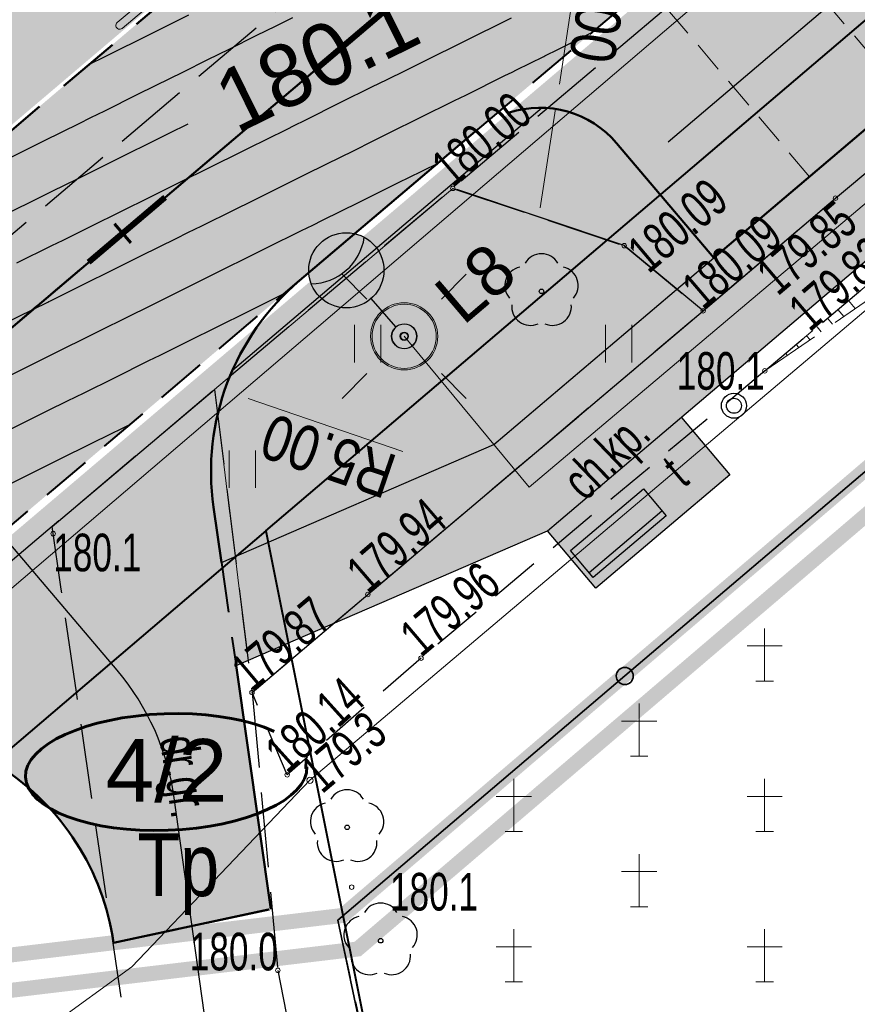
# Model space of a CAD drawing. Header units: metres. Extents: x 7429064 to 7431133, y 5709479 to 5714472.
# Tile 35 of 176: x 7429404 to 7429421, y 5709757 to 5709777. Entities that reach past the tile are written whole.
import ezdxf
from ezdxf.enums import TextEntityAlignment as Align

# ---------------------------------------------------------------- set-up
doc = ezdxf.new("R2010")
doc.units = ezdxf.units.M
for name, pattern in [('1', [0]), ('2_BUBZ02', [1.75, 1.25, -0.5]), ('2_KTCR02', [1.5, 1, -0.5]), ('2_KTJZ01', [2, 1.5, -0.5]), ('2_KTKR01', [0]), ('2_KTPL01', [2, 1.5, -0.5]), ('2_PTCM', [1.5, 1, -0.5]), ('2_PTTU', [1.5, 1, -0.5]), ('3_1', [0]), ('3_14', [1, -1]), ('3_BUBZ02', [1.75, 1.25, -0.5]), ('3_BUBZ02G', [1.75, 1.25, -0.5]), ('3_KTCR02', [1.5, 1, -0.5]), ('3_KTJZ01', [2, 1.5, -0.5]), ('3_KTKR01', [0]), ('3_KTPL01', [2, 1.5, -0.5]), ('3_PTCM', [1.5, 1, -0.5]), ('3_PTTU', [1.5, 1, -0.5]), ('4_SUOP03_17', [0]), ('4_SUPE_01', [0]), ('4_SUPT_01', [0]), ('4_SUPW_01', [0]), ('7_1', [0]), ('7_SUOP03_07', [0]), ('7_SUPE_01', [0]), ('7_SUPT_01', [0]), ('7_SUPW_01', [0]), ('ACAD_ISO03W100', [30, 12, -18]), ('CENTER2', [1.125, 0.75, -0.125, 0.125, -0.125]), ('DASHED', [19.05, 12.7, -6.35]), ('DASHED2', [0.375, 0.25, -0.125]), ('HIDDEN', [0.375, 0.25, -0.125])]:
    doc.linetypes.add(name, pattern=pattern)
for name, color, linetype in [('#lampy opis', 7, 'Continuous'), ('[osw]_istn_oprawy oświetleniowe - demontaż', 5, 'Continuous'), ('_1_Mapa', 7, 'Continuous'), ('_1_X-REFY', 7, 'Continuous'), ('C-DROGI-SYTUACJA-ETYKIETY', 7, 'Continuous'), ('C-TEREN', 7, 'Continuous'), ('C-TEREN-ETYKIETY', 7, 'Continuous'), ('D_1_LINIA_OPIS_ZJAZDY', 7, 'Continuous'), ('zzz.gaHSDomyslna', 7, 'Continuous')]:
    doc.layers.add(name, color=color, linetype=linetype)
doc.layers.add('[osw]PSI_Brudnopis', color=1, linetype='Continuous', lineweight=20, plot=False)
doc.layers.add('_Brudnopis', color=22, linetype='Continuous', lineweight=50, plot=False)
for name, color, linetype, lineweight in [('_D_6_MA_KOSZ NA SMIECI', 5, 'Continuous', 30), ('_D_6_MA_ŁAWKA ULICZNA', 5, 'Continuous', 30), ('_D_7_PAS DROGOWY_PODZIAL', 1, 'Continuous', 50), ('_D_7_TEREN NIEZBEDNY DLA OB_BUD', 252, 'HIDDEN', 50), ('_D_8_Wymiary', 7, 'Continuous', 20), ('_D_KN_podzial', 1, 'Continuous', 30), ('BUBZ_L_1', 252, '2_BUBZ02', 18), ('D_1_KOCIE OCZKA', 7, 'Continuous', 50), ('D_1_LINIA_KRAWĘŻNIK_BET_20_30 WYN 0-2 CM', 5, 'HIDDEN', 40), ('D_1_LINIA_KRAWĘŻNIK_BET_20_30 WYN 12 CM - III', 7, 'Continuous', 50), ('D_1_LINIA_OBRZEŻE_BET_8x30cm', 24, 'Continuous', 30), ('Dr-Krawędż nawierzchni', 250, 'DASHED2', 18), ('DZIAŁKI_ZRID', 5, 'ACAD_ISO03W100', 60), ('gaPoziome', 7, 'Continuous', 30), ('HECZ BRUKOWANIA KOSTKA KAMIENNA 9_11', 42, 'Continuous', 13), ('KRAWĘŻNIK BETONOWY 12_25 WYN 0 CM', 250, 'DASHED', 50), ('KTCR_E_T_1', 252, 'Continuous', 15), ('KTCR_L_1', 252, '2_KTCR02', 30), ('KTJZ_E_T_0', 252, 'Continuous', 15), ('KTJZ_L_0', 252, '2_KTJZ01', 30), ('KTKR_L_0', 252, '2_KTKR01', 30), ('KTOK_L_4', 252, 'Continuous', 35), ('KTPL_L_0', 252, '2_KTPL01', 30), ('OBOP_T_1', 82, 'Continuous', 30), ('PTCM_L_0', 252, '2_PTCM', 18), ('PTTU_L_2', 252, '2_PTTU', 18), ('RTPW_T_0', 252, 'Continuous', 15), ('RTPW_T_1', 252, 'Continuous', 15), ('SUOT_L_1', 252, '4_SUOP03_17', 35), ('SUPE_L_3', 252, '4_SUPE_01', 18), ('SUPT_E_T_0', 252, 'Continuous', 15), ('SUPT_L_0', 252, '4_SUPT_01', 18), ('SUPW_L_0', 252, '4_SUPW_01', 18), ('SUSM_T_0', 252, 'Continuous', 18), ('SUTT_T_0', 252, 'Continuous', 18)]:
    doc.layers.add(name, color=color, linetype=linetype, lineweight=lineweight)
doc.layers.add('D_1_LINIA_OBRZEŻE_BET_6x30cm - III', color=24, linetype='Continuous', lineweight=30, transparency=0.3)
doc.layers.add('D_2_HECZ_ZJAZDY - KOSTKA BET', color=214, linetype='Continuous', lineweight=13, transparency=0.3)
for name, color, linetype, lineweight, true_color, transparency in [('D_2_HECZ_CHODNIK_KOSTKA', 7, 'Continuous', 0, 0xf7f588, 0.35), ('D_2_HECZ_DROGI KOSTKA', 7, 'Continuous', 13, 0xffbea8, 0.3), ('D_2_HECZ_JEZDNIA KR3- NOWA KONSTRUKCJA', 7, 'Continuous', 13, 0x99e6ff, 0.3), ('D_2_HECZ_ZIELEN', 7, 'Continuous', 13, 0xd6ffd6, 0.3)]:
    doc.layers.add(name, color=color, linetype=linetype, lineweight=lineweight, true_color=true_color, transparency=transparency)
doc.layers.add('DZIALKA_L_0', color=7, linetype='1', lineweight=40, true_color=0x008000)
doc.layers.add('HECZ DROGI ROWEROWE', color=7, linetype='Continuous', lineweight=13, true_color=0xff8a8a)
doc.styles.add('Annotative', font='txt')
doc.styles.add('GEO-INFO', font='arial.ttf')
doc.styles.add('major_arial', font='arial.ttf')
doc.styles.add('Styl Arial', font='arial.ttf', dxfattribs={"width": 0.8, "height": 0.9})
doc.dimstyles.new('1_500', dxfattribs={"dimtxt": 0.9, "dimasz": 1, "dimexe": 0.18, "dimexo": 0, "dimgap": 0.2, "dimtad": 4, "dimzin": 0, "dimdsep": 46, "dimtxsty": 'Styl Arial', "dimcen": 0.25, "dimclrd": 256, "dimclre": 256, "dimclrt": 256, "dimazin": 0, "dimtfac": 1, "dimtix": 1, "dimtmove": 1, "dimatfit": 3, "dimfxl": 0.18, "dimtolj": 1, "dimtzin": 0, "dimlwd": -1, "dimlwe": -1, "dimarcsym": 0})
doc.dimstyles.new('major_500', dxfattribs={"dimtxt": 0.8, "dimasz": 0.8, "dimexe": 0.5, "dimexo": 1, "dimgap": 0.3, "dimtad": 1, "dimzin": 1, "dimdsep": 46, "dimtxsty": 'major_arial', "dimcen": 0, "dimse1": 1, "dimse2": 1, "dimaunit": 1, "dimadec": 1, "dimazin": 0, "dimtfac": 1, "dimtix": 1, "dimtmove": 0, "dimatfit": 3, "dimfxl": 2, "dimfxlon": 1, "dimtolj": 1, "dimarcsym": 0})

# ---------------------------------------------------------------- blocks, each defined once
blk = doc.blocks.new('*D16')
at = {"layer": '_D_8_Wymiary', "color": 0, "lineweight": -2, "transparency": 16777216}
for p, q in [((7429443.857, 5709795.611), (7429442.655, 5709797.027)), ((7429416.901, 5709774.519), (7429442.369, 5709796.128)), ((7429417.169, 5709772.966), (7429415.967, 5709774.382))]:
    blk.add_line(p, q, dxfattribs=at)
at = {"layer": '_D_8_Wymiary', "color": 0, "transparency": 16777216}
for points in [[(7429442.282, 5709796.23), (7429442.455, 5709796.026), (7429442.979, 5709796.646)], [(7429416.815, 5709774.62), (7429416.987, 5709774.417), (7429416.291, 5709774.001)]]:
    blk.add_solid(points, dxfattribs=at)
at = {"layer": 'Defpoints', "color": 0, "transparency": 16777216}
for p in [(7429442.979, 5709796.646), (7429444.504, 5709794.848), (7429417.816, 5709772.204)]:
    blk.add_point(p, dxfattribs=at)
at = {"layer": '_D_8_Wymiary', "color": 0, "transparency": 16777216, "insert": (7429428.744, 5709786.373), "char_height": 0.8, "attachment_point": 5, "rotation": 40.3144, "style": 'major_arial'}
blk.add_mtext('\\A1;14szt.x2.50\\P35.00', dxfattribs=at)
blk = doc.blocks.new('*D27')
at = {"layer": '_D_8_Wymiary', "transparency": 16777216}
blk.add_line((7429411.612, 5709768.341), (7429408.531, 5709769.398), dxfattribs=at)
blk.add_solid([(7429408.558, 5709769.476), (7429408.504, 5709769.319), (7429408.058, 5709769.56)], dxfattribs=at)
at = {"layer": 'Defpoints', "color": 0, "transparency": 16777216}
for p in [(7429408.058, 5709769.56), (7429412.788, 5709767.938)]:
    blk.add_point(p, dxfattribs=at)
at = {"layer": '_D_8_Wymiary', "transparency": 16777216, "insert": (7429410.126, 5709768.259), "char_height": 0.9, "attachment_point": 5, "rotation": 161.069, "style": 'Styl Arial'}
blk.add_mtext('\\A1;R5.00', dxfattribs=at)
blk = doc.blocks.new('*D68')
at = {"layer": '_D_8_Wymiary', "transparency": 16777216}
for p, q in [((7429415.231, 5709778.886), (7429414.733, 5709775.668)), ((7429414.35, 5709773.198), (7429414.656, 5709775.174))]:
    blk.add_line(p, q, dxfattribs=at)
blk.add_solid([(7429414.65, 5709775.681), (7429414.815, 5709775.655), (7429414.656, 5709775.174)], dxfattribs=at)
at = {"layer": 'Defpoints', "color": 0, "transparency": 16777216}
for p in [(7429414.656, 5709775.174), (7429414.35, 5709773.198)]:
    blk.add_point(p, dxfattribs=at)
at = {"layer": '_D_8_Wymiary', "transparency": 16777216, "insert": (7429415.573, 5709777.439), "char_height": 0.9, "attachment_point": 5, "rotation": 261.1931, "style": 'Styl Arial'}
blk.add_mtext('\\A1;R2.00', dxfattribs=at)
blk = doc.blocks.new('3_OBOP02_01')
at = {"linetype": 'Continuous'}
blk.add_circle((0, 0), 0.045, dxfattribs=at)
for centre, start, end in [((0, 0.375), 30.1401, 149.8599), ((-0.357, 0.116), 102.1445, 221.86), ((0.357, 0.116), 318.14, 77.8555), ((-0.22, -0.303), 174.1482, 293.8542), ((0.22, -0.303), 246.1458, 5.8518)]:
    blk.add_arc(centre, 0.375, start, end, dxfattribs=at)
blk = doc.blocks.new('3_PTCM01')
at = {"linetype": 'Continuous'}
for p, q in [((0, 0.525), (0, -0.525)), ((0.35, 0.175), (-0.35, 0.175)), ((-0.175, -0.525), (0.175, -0.525))]:
    blk.add_line(p, q, dxfattribs=at)
blk = doc.blocks.new('3_PTTU04')
at = {"linetype": 'Continuous'}
for p, q in [((-0.2625, -0.375), (-0.2625, 0.375)), ((0.2625, -0.375), (0.2625, 0.375))]:
    blk.add_line(p, q, dxfattribs=at)
blk = doc.blocks.new('3_RTPW01')
at = {"linetype": 'Continuous'}
blk.add_circle((0, 0), 0.045, dxfattribs=at)
blk = doc.blocks.new('3_RTPW02')
at = {"linetype": 'Continuous'}
blk.add_circle((0, 0), 0.045, dxfattribs=at)
blk = doc.blocks.new('7_SUSM01')
at = {"linetype": 'Continuous'}
for p, q in [((-0.742, 0.742), (-1.237, 1.237)), ((0.742, 0.742), (1.237, 1.237)), ((-0.742, -0.742), (-1.237, -1.237)), ((0.742, -0.742), (1.237, -1.237))]:
    blk.add_line(p, q, dxfattribs=at)
blk.add_circle((0, 0), 0.245, dxfattribs=at)
blk = doc.blocks.new('7_SUPS01_07')
at = {"linetype": 'Continuous'}
blk.add_circle((0, 0), 0.0625, dxfattribs=at)
blk = doc.blocks.new('X-ref_MDCP_Szara')
at = {"layer": 'BUBZ_L_1', "linetype": '3_BUBZ02'}
blk.add_line((7429432.791, 5709779.565), (7429418.83, 5709769.95), dxfattribs=at)
at = {"layer": 'BUBZ_L_1', "linetype": '3_BUBZ02G'}
blk.add_line((7429418.83, 5709769.95), (7429423.16, 5709773.59), dxfattribs=at)
at = {"layer": 'BUBZ_L_1', "linetype": '3_1'}
for p, q in [((7429420.497, 5709771.351), (7429420.632, 5709771.191)), ((7429420.288, 5709771.176), (7429420.406, 5709771.036)), ((7429420.08, 5709771.001), (7429420.181, 5709770.881)), ((7429419.872, 5709770.826), (7429419.956, 5709770.726)), ((7429419.663, 5709770.651), (7429419.731, 5709770.57)), ((7429419.455, 5709770.475), (7429419.506, 5709770.415)), ((7429419.247, 5709770.3), (7429419.28, 5709770.26)), ((7429419.038, 5709770.125), (7429419.055, 5709770.105))]:
    blk.add_line(p, q, dxfattribs=at)
blk.add_point((7429418.83, 5709769.95), dxfattribs=at)
at = {"layer": 'DZIALKA_L_0', "linetype": '1'}
for q in [(7429668.8, 5709988.15), (7429315.02, 5709686.81), (7429416.633, 5709728.121)]:
    blk.add_line((7429408.88, 5709766.76), q, dxfattribs=at)
at = {"layer": 'KTCR_L_1', "linetype": '3_KTCR02'}
for p, q in [((7429420.237, 5709773.392), (7429421.98, 5709774.85)), ((7429418.83, 5709769.95), (7429423.16, 5709773.59)), ((7429417.599, 5709771.149), (7429420.237, 5709773.392)), ((7429410.914, 5709765.491), (7429417.599, 5709771.149)), ((7429418.83, 5709769.95), (7429411.976, 5709764.222)), ((7429408.606, 5709763.539), (7429410.914, 5709765.491)), ((7429411.976, 5709764.222), (7429409.308, 5709761.899)), ((7429409.308, 5709761.899), (7429408.606, 5709763.539))]:
    blk.add_line(p, q, dxfattribs=at)
at = {"layer": 'KTJZ_L_0', "linetype": '3_KTJZ01'}
for p, q in [((7429392.27, 5709762.91), (7429414.99, 5709782.12)), ((7429418.51, 5709778.57), (7429395.23, 5709758.92)), ((7429407.86, 5709769.58), (7429408.606, 5709763.539)), ((7429404.804, 5709765.6), (7429404.622, 5709766.847)), ((7429405.105, 5709763.544), (7429404.804, 5709765.6)), ((7429406.284, 5709755.486), (7429405.105, 5709763.544)), ((7429408.606, 5709763.539), (7429409.122, 5709757.999)), ((7429409.122, 5709757.999), (7429410.623, 5709750.18))]:
    blk.add_line(p, q, dxfattribs=at)
at = {"layer": 'KTJZ_L_0', "linetype": '3_14'}
blk.add_line((7429404.622, 5709766.847), (7429407.86, 5709769.58), dxfattribs=at)
at = {"layer": 'KTKR_L_0', "linetype": '3_KTKR01'}
for p, q in [((7429420.237, 5709773.392), (7429421.98, 5709774.85)), ((7429416.027, 5709772.447), (7429412.686, 5709773.564)), ((7429417.599, 5709771.149), (7429420.237, 5709773.392)), ((7429417.599, 5709771.149), (7429416.027, 5709772.447)), ((7429410.914, 5709765.491), (7429417.599, 5709771.149)), ((7429408.606, 5709763.539), (7429410.914, 5709765.491))]:
    blk.add_line(p, q, dxfattribs=at)
at = {"layer": 'KTOK_L_4'}
for p, q in [((7429416.038, 5709763.868), (7429421.756, 5709768.736)), ((7429410.32, 5709759), (7429416.038, 5709763.868)), ((7429412.16, 5709750.195), (7429410.32, 5709759))]:
    blk.add_line(p, q, dxfattribs=at)
blk.add_circle((7429416.038, 5709763.868), 0.17, dxfattribs=at)
at = {"layer": 'KTPL_L_0', "linetype": '3_KTPL01'}
for p, q in [((7429418.51, 5709778.57), (7429412.609, 5709773.589)), ((7429420.237, 5709773.392), (7429421.98, 5709774.85)), ((7429412.609, 5709773.589), (7429416.027, 5709772.447)), ((7429417.599, 5709771.149), (7429420.237, 5709773.392)), ((7429416.027, 5709772.447), (7429417.599, 5709771.149))]:
    blk.add_line(p, q, dxfattribs=at)
at = {"layer": 'PTCM_L_0', "linetype": '3_PTCM'}
for p, q in [((7429410.32, 5709759), (7429438.91, 5709783.34)), ((7429414.09, 5709741.74), (7429410.32, 5709759))]:
    blk.add_line(p, q, dxfattribs=at)
at = {"layer": 'PTTU_L_2', "linetype": '3_14'}
blk.add_line((7429412.609, 5709773.589), (7429407.86, 5709769.58), dxfattribs=at)
at = {"layer": 'PTTU_L_2', "linetype": '3_PTTU'}
for p, q in [((7429416.027, 5709772.447), (7429412.609, 5709773.589)), ((7429417.599, 5709771.149), (7429416.027, 5709772.447)), ((7429417.599, 5709771.149), (7429410.914, 5709765.491)), ((7429407.86, 5709769.58), (7429408.606, 5709763.539)), ((7429410.914, 5709765.491), (7429408.606, 5709763.539))]:
    blk.add_line(p, q, dxfattribs=at)
at = {"layer": 'SUOT_L_1', "linetype": '7_SUOP03_07'}
blk.add_line((7429406.21, 5709758.07), (7429409.76, 5709761.79), dxfattribs=at)
at = {"layer": 'SUOT_L_1', "linetype": '7_1'}
blk.add_line((7429406.21, 5709758.07), (7429409.76, 5709761.79), dxfattribs=at)
at = {"layer": 'SUPE_L_3', "linetype": '7_SUPE_01'}
for p, q in [((7429414.13, 5709767.63), (7429446.29, 5709794.79)), ((7429411.64, 5709770.64), (7429414.13, 5709767.63))]:
    blk.add_line(p, q, dxfattribs=at)
at = {"layer": 'SUPT_L_0', "linetype": '7_SUPT_01'}
for p, q in [((7429409.76, 5709761.79), (7429444.55, 5709791.2)), ((7429406.21, 5709758.07), (7429409.76, 5709761.79)), ((7429404.46, 5709756.8), (7429406.21, 5709758.07))]:
    blk.add_line(p, q, dxfattribs=at)
at = {"layer": 'SUPW_L_0', "linetype": '7_SUPW_01'}
blk.add_line((7429369.46, 5709736.3), (7429593.18, 5709927.23), dxfattribs=at)
at = {"layer": 'SUPW_L_0', "linetype": '7_1'}
blk.add_line((7429369.46, 5709736.3), (7429593.18, 5709927.23), dxfattribs=at)
at = {"layer": 'OBOP_T_1'}
for p in [(7429414.378, 5709771.535), (7429410.502, 5709760.85), (7429411.17, 5709758.59)]:
    blk.add_blockref('3_OBOP02_01', p, dxfattribs=at)
at = {"layer": 'PTCM_L_0'}
for p in [(7429418.825, 5709764.293), (7429416.325, 5709762.793), (7429413.825, 5709761.293), (7429418.825, 5709761.293), (7429416.325, 5709759.793), (7429413.825, 5709758.293), (7429418.825, 5709758.293)]:
    blk.add_blockref('3_PTCM01', p, dxfattribs=at)
at = {"layer": 'PTTU_L_2'}
for p in [(7429410.914, 5709770.491), (7429415.914, 5709770.491), (7429408.414, 5709767.991)]:
    blk.add_blockref('3_PTTU04', p, dxfattribs=at)
at = {"layer": 'RTPW_T_0'}
for p in [(7429418.83, 5709769.95), (7429404.642, 5709766.705), (7429410.593, 5709759.659), (7429409.122, 5709757.999)]:
    blk.add_blockref('3_RTPW01', p, dxfattribs=at)
at = {"layer": 'RTPW_T_1'}
for p in [(7429412.609, 5709773.589), (7429420.237, 5709773.392), (7429416.027, 5709772.447), (7429417.599, 5709771.149), (7429410.914, 5709765.491), (7429411.976, 5709764.222), (7429408.606, 5709763.539), (7429409.308, 5709761.899)]:
    blk.add_blockref('3_RTPW02', p, dxfattribs=at)
at = {"layer": 'SUSM_T_0'}
blk.add_blockref('7_SUSM01', (7429411.64, 5709770.64), dxfattribs=at)
at = {"layer": 'SUTT_T_0'}
blk.add_blockref('7_SUPS01_07', (7429409.76, 5709761.79), dxfattribs=at)
at = {"layer": 'KTCR_E_T_1', "width": 0.7}
blk.add_text('ch.kp.', height=0.75, rotation=43.8983, dxfattribs=at).set_placement((7429415.725, 5709768.184), align=Align.MIDDLE)
at = {"layer": 'KTJZ_E_T_0', "width": 0.7}
blk.add_text('dr.gr.', height=0.75, rotation=278.6371, dxfattribs=at).set_placement((7429407.163, 5709761.855), align=Align.MIDDLE)
at = {"layer": 'RTPW_T_0', "width": 0.7}
blk.add_text('180.1', height=0.75, dxfattribs=at).set_placement((7429418.83, 5709769.95), align=Align.MIDDLE_RIGHT)
blk.add_text('180.1', height=0.75, dxfattribs=at).set_placement((7429404.642, 5709766.705), align=Align.TOP_LEFT)
blk.add_text('180.1', height=0.75, dxfattribs=at).set_placement((7429411.355, 5709759.192))
blk.add_text('180.0', height=0.75, dxfattribs=at).set_placement((7429409.122, 5709757.999), align=Align.RIGHT)
at = {"layer": 'RTPW_T_1', "width": 0.7}
for s, rotation, p in [('180.00', 40.7509, (7429412.609, 5709773.589)), ('180.09', 40.5601, (7429417.599, 5709771.149)), ('179.94', 40.782, (7429410.914, 5709765.491)), ('179.96', 40.4204, (7429411.976, 5709764.222)), ('179.87', 40.0095, (7429408.606, 5709763.539)), ('180.14', 42.0896, (7429409.308, 5709761.899))]:
    blk.add_text(s, height=0.75, rotation=rotation, dxfattribs=at).set_placement(p)
blk.add_text('180.09', height=0.75, rotation=40.2154, dxfattribs=at).set_placement((7429416.027, 5709772.447), align=Align.TOP_LEFT)
blk.add_text('179.85', height=0.75, rotation=40.3744, dxfattribs=at).set_placement((7429420.237, 5709773.392), align=Align.TOP_RIGHT)
blk.add_text('179.82', height=0.75, rotation=40.4183, dxfattribs=at).set_placement((7429421.358, 5709772.103), align=Align.RIGHT)
at = {"layer": 'SUPT_E_T_0', "width": 0.7}
blk.add_text('t', height=0.75, rotation=40.2098, dxfattribs=at).set_placement((7429417.043, 5709767.947), align=Align.MIDDLE)
at = {"layer": 'SUTT_T_0', "width": 0.7}
blk.add_text('179.3', height=0.75, rotation=40.2098, dxfattribs=at).set_placement((7429409.76, 5709761.79), align=Align.MIDDLE_LEFT)
blk = doc.blocks.new('*U202')
blk.add_hatch(color=0).paths.add_polyline_path([(3.694, -2.12, 0.369232), (1.565, -3.961, 0.696757)])
at = {"color": 0}
for p, q in [((0, 0), (0, 0)), ((0, 0), (0, 0)), ((0, 0), (0, 0)), ((0, 0), (0, 0)), ((0, 0), (0, 0)), ((0, 0), (0, 0)), ((0.327, -0.378), (1.308, -1.513))]:
    blk.add_line(p, q, dxfattribs=at)
for points in [[(0, 0), (0, 0), (0, 0), (0, 0), (0, 0), (0, 0)], [(0, 0), (0, 0), (0, 0), (0, 0), (0, 0), (0, 0), (0, 0)], [(0, 0), (0, 0), (0, 0)]]:
    blk.add_lwpolyline(points, dxfattribs=at)
for centre, radius in [((0, 0), 0.5), ((2.29, -2.647), 1.5)]:
    blk.add_circle(centre, radius, dxfattribs=at)
blk.add_arc((3.706, -4.285), 2.165, 90.3235, 171.3866, dxfattribs=at)
at = {"layer": '[osw]PSI_Brudnopis'}
for radius in [1.34, 0.17, 0.17]:
    blk.add_circle((0, 0), radius, dxfattribs=at)
at = {"layer": '[osw]PSI_Brudnopis', "color": 10}
for radius in [1.28, 0.14]:
    blk.add_circle((0, 0), radius, dxfattribs=at)
blk = doc.blocks.new('X-ref_Oświetlenie i teletechnika')
at = {"layer": '[osw]_istn_oprawy oświetleniowe - demontaż', "color": 3, "xscale": 0.4999999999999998, "yscale": 0.4999999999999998, "zscale": 0.4999999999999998, "rotation": 180.3915979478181}
blk.add_blockref('*U202', (7429411.64, 5709770.64), dxfattribs=at)
at = {"layer": '#lampy opis', "lineweight": 30, "insert": (7429412.355, 5709771.762), "char_height": 1, "attachment_point": 1, "rotation": 40.3889, "style": 'Annotative'}
blk.add_mtext_dynamic_manual_height_columns('\\pi-0.24784;L8', width=1.17099, gutter_width=7.472, heights=[0], dxfattribs=at)
blk = doc.blocks.new('gaHSPos')
at = {"color": 0, "linetype": 'Continuous', "lineweight": 0}
blk.add_point((0, 0), dxfattribs=at)
blk = doc.blocks.new('*U219')
at = {"layer": 'zzz.gaHSDomyslna', "color": 140}
for points in [[(6.1, 5.176, 0.24, 0.24, 0), (6.863, 5.823, 0.24, 0.24, 0)], [(4.575, 3.882, 0.24, 0.24, 0), (5.338, 4.529, 0.24, 0.24, 0)], [(3.05, 2.588, 0.24, 0.24, 0), (3.813, 3.235, 0.24, 0.24, 0)], [(1.525, 1.294, 0.24, 0.24, 0), (2.288, 1.941, 0.24, 0.24, 0)], [(0, 0, 0.24, 0.24, 0), (0.763, 0.647, 0.24, 0.24, 0)]]:
    blk.add_lwpolyline(points, format="xyseb", dxfattribs=at)
at = {"color": 140}
for p in [(7.37, 6.253), (0, 0)]:
    blk.add_blockref('gaHSPos', p, dxfattribs=at)
blk = doc.blocks.new('*U220')
at = {"layer": 'zzz.gaHSDomyslna', "color": 140}
for points in [[(4.575, 3.882, 0.12, 0.12, 0), (6.1, 5.176, 0.12, 0.12, 0)], [(0, 0, 0.12, 0.12, 0), (1.525, 1.294, 0.12, 0.12, 0)]]:
    blk.add_lwpolyline(points, format="xyseb", dxfattribs=at)
at = {"color": 140}
blk.add_blockref('gaHSPos', (0, 0), dxfattribs=at)
blk = doc.blocks.new('*U212')
at = {"layer": 'zzz.gaHSDomyslna', "color": 140}
blk.add_lwpolyline([(0, 0, 0.24, 0.24, 0.067069), (48.758, 31.23, 0.24, 0.24, 0), (144.584, 112.538, 0.24, 0.24, 0)], format="xyseb", dxfattribs=at)
blk = doc.blocks.new('spearator')
at = {"layer": 'D_1_KOCIE OCZKA'}
h = blk.add_hatch(color=12, dxfattribs=at)
h.dxf.hatch_style = 1
edge = h.paths.add_edge_path()
edge.add_line((7429810.877, 5710121.625), (7429811.641, 5710122.271))
edge.add_arc((7429811.592, 5710122.328), 0.075, 310.2315, 490.2315)
edge.add_line((7429811.544, 5710122.386), (7429810.781, 5710121.74))
edge.add_arc((7429810.829, 5710121.683), 0.075, 130.2315, 310.2315)
at = {"layer": 'D_1_KOCIE OCZKA', "lineweight": 18, "flags": 128}
blk.add_lwpolyline([(7429810.877, 5710121.625), (7429811.641, 5710122.271, 1), (7429811.544, 5710122.386), (7429810.781, 5710121.74, 1)], format="xyb", close=True, dxfattribs=at)
blk = doc.blocks.new('X-ref_SOR')
at = {"layer": 'D_1_KOCIE OCZKA', "rotation": 0.06988272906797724}
blk.add_blockref('spearator', (6565.205, -9402.616), dxfattribs=at)
at = {"layer": 'gaPoziome'}
for name, p in [('*U220', (7429405.348, 5709772.117)), ('*U212', (7429286.754, 5709685.827)), ('*U219', (7429397.978, 5709765.864))]:
    blk.add_blockref(name, p, dxfattribs=at)
blk = doc.blocks.new('kosz na śmieci')
for radius in [0.25, 0.15]:
    blk.add_circle((0, 0), radius)
blk = doc.blocks.new('Kosz')
at = {"layer": '_D_6_MA_KOSZ NA SMIECI', "rotation": 170.3852004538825}
blk.add_blockref('kosz na śmieci', (0, 0), dxfattribs=at)
blk = doc.blocks.new('lawka')
at = {"layer": '_D_6_MA_ŁAWKA ULICZNA'}
blk.add_line((6600906.306, 5737255.717), (6600906.306, 5737253.817), dxfattribs=at)
blk.add_lwpolyline([(6600906.179, 5737255.717), (6600906.879, 5737255.717), (6600906.879, 5737253.817), (6600906.179, 5737253.817)], close=True, dxfattribs=at)
blk = doc.blocks.new('*U295')
at = {"layer": 'C-TEREN-ETYKIETY', "color": 7, "linetype": 'Continuous', "lineweight": -3, "insert": (7429409.899, 5709776.146, 180.1), "char_height": 1.25, "attachment_point": 5, "rotation": 26.3531}
blk.add_mtext('180.1', dxfattribs=at)
blk = doc.blocks.new('x-ref_warstwice')
at = {"layer": 'C-TEREN', "color": 46, "linetype": 'Continuous', "lineweight": 30}
for p, q in [((7429406.956, 5709774.688, 180.1), (7429407.33, 5709774.873, 180.1)), ((7429406.648, 5709774.535, 180.1), (7429406.956, 5709774.688, 180.1)), ((7429406.033, 5709774.231, 180.1), (7429406.648, 5709774.535, 180.1)), ((7429405.512, 5709773.973, 180.1), (7429406.033, 5709774.231, 180.1)), ((7429405.11, 5709773.773, 180.1), (7429405.512, 5709773.973, 180.1)), ((7429404.634, 5709773.538, 180.1), (7429405.11, 5709773.773, 180.1)), ((7429404.186, 5709773.316, 180.1), (7429404.634, 5709773.538, 180.1)), ((7429403.627, 5709773.039, 180.1), (7429404.186, 5709773.316, 180.1))]:
    blk.add_line(p, q, dxfattribs=at)
at = {"layer": 'C-TEREN', "color": 42, "linetype": 'HIDDEN', "lineweight": 25, "ltscale": 10}
for points, elevation in [([(7429405.365, 5709776.066), (7429405.662, 5709776.213), (7429405.689, 5709776.226), (7429406.586, 5709776.67), (7429407.345, 5709777.047)], 180.06), ([(7429409.413, 5709776.988), (7429409.079, 5709776.823), (7429408.685, 5709776.628), (7429408.156, 5709776.365), (7429407.708, 5709776.143), (7429407.233, 5709775.908), (7429406.672, 5709775.63), (7429406.309, 5709775.451), (7429405.665, 5709775.131), (7429405.386, 5709774.993), (7429405.15, 5709774.876), (7429404.463, 5709774.536), (7429403.651, 5709774.134)], 180.08), ([(7429413.775, 5709776.983), (7429413.428, 5709776.811), (7429413.143, 5709776.67), (7429412.664, 5709776.433), (7429412.22, 5709776.213), (7429411.657, 5709775.934), (7429411.297, 5709775.755), (7429410.991, 5709775.604), (7429410.373, 5709775.298), (7429409.644, 5709774.936), (7429409.45, 5709774.84), (7429409.286, 5709774.759), (7429408.527, 5709774.383), (7429407.63, 5709773.939), (7429407.603, 5709773.926), (7429407.306, 5709773.779), (7429406.68, 5709773.468), (7429405.875, 5709773.069), (7429405.757, 5709773.011), (7429405.617, 5709772.941), (7429404.833, 5709772.553), (7429404.61, 5709772.443), (7429403.91, 5709772.096)], 180.12), ([(7429403.68, 5709770.899), (7429404.239, 5709771.176), (7429404.533, 5709771.321), (7429404.557, 5709771.333), (7429404.586, 5709771.348), (7429405.48, 5709771.791), (7429405.592, 5709771.846), (7429406.404, 5709772.248), (7429407.091, 5709772.589), (7429407.327, 5709772.706), (7429407.606, 5709772.844), (7429408.25, 5709773.163), (7429408.613, 5709773.343), (7429409.174, 5709773.62), (7429409.649, 5709773.856), (7429410.097, 5709774.078), (7429410.626, 5709774.34), (7429411.02, 5709774.535), (7429411.354, 5709774.701), (7429411.944, 5709774.993), (7429412.64, 5709775.338), (7429412.867, 5709775.45), (7429413.647, 5709775.836), (7429413.79, 5709775.908), (7429413.876, 5709775.95), (7429414.422, 5709776.22), (7429414.446, 5709776.232), (7429414.714, 5709776.365), (7429415.382, 5709776.696)], 180.14), ([(7429403.555, 5709769.754), (7429404.28, 5709770.113), (7429404.895, 5709770.418), (7429405.204, 5709770.571), (7429405.568, 5709770.751), (7429406.127, 5709771.028), (7429406.575, 5709771.25), (7429407.051, 5709771.486), (7429407.453, 5709771.685), (7429407.974, 5709771.943), (7429408.588, 5709772.248), (7429408.897, 5709772.401), (7429409.595, 5709772.746), (7429409.821, 5709772.858), (7429410.011, 5709772.952), (7429410.744, 5709773.315), (7429411.609, 5709773.744), (7429411.667, 5709773.773), (7429411.717, 5709773.797), (7429412.314, 5709774.093)], 180.16), ([(7429403.553, 5709768.67), (7429404.004, 5709768.894), (7429404.537, 5709769.158), (7429404.927, 5709769.351), (7429405.258, 5709769.515), (7429405.851, 5709769.808), (7429406.551, 5709770.155), (7429406.774, 5709770.266), (7429407.557, 5709770.654), (7429407.698, 5709770.723), (7429407.816, 5709770.782), (7429408.621, 5709771.181), (7429409.247, 5709771.491)], 180.18)]:
    blk.add_lwpolyline(points, dxfattribs=dict(at, elevation=elevation))
at = {"layer": 'C-TEREN', "color": 46, "linetype": 'Continuous', "lineweight": 30, "elevation": 180.2}
blk.add_lwpolyline([(7429397.558, 5709764.617), (7429398.188, 5709764.929), (7429398.799, 5709765.232), (7429399.111, 5709765.387), (7429399.479, 5709765.569), (7429400.034, 5709765.844), (7429400.486, 5709766.068), (7429400.958, 5709766.301), (7429401.357, 5709766.499), (7429401.881, 5709766.759), (7429402.499, 5709767.065), (7429402.804, 5709767.216), (7429403.506, 5709767.564), (7429403.728, 5709767.674), (7429403.915, 5709767.767), (7429404.651, 5709768.131), (7429405.52, 5709768.561), (7429405.574, 5709768.588), (7429405.621, 5709768.611), (7429406.18, 5709768.889)], dxfattribs=at)
at = {"layer": 'C-TEREN-ETYKIETY', "color": 7, "linetype": 'Continuous', "lineweight": -3}
blk.add_blockref('*U295', (0, 0), dxfattribs=at)
blk = doc.blocks.new('AeccTickLine')
at = {"color": 0, "linetype": 'ByBlock', "lineweight": -2}
blk.add_line((0, 1), (0, -1), dxfattribs=at)
blk = doc.blocks.new('OŚ_Dąbrowskiego_1')
at = {"layer": '_D_8_Wymiary', "color": 1, "linetype": 'CENTER2', "lineweight": 35, "flags": 128}
blk.add_lwpolyline([(7429230.998, 5709660.664), (7429273.145, 5709676.622, 0.085629), (7429337.582, 5709714.618), (7429502.301, 5709854.381), (7429714.669, 5710036.139), (7429868.111, 5710165.952)], format="xyb", dxfattribs=at)
at = {"layer": 'C-DROGI-SYTUACJA-ETYKIETY', "color": 7, "linetype": 'Continuous', "lineweight": 60, "xscale": 0.25, "yscale": 0.25, "zscale": 0.25, "rotation": 40.31442587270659}
blk.add_blockref('AeccTickLine', (7429406.027, 5709772.693), dxfattribs=at)

msp = doc.modelspace()

# ---------------------------------------------------------------- hatches: boundary and pattern name
at = {"layer": 'D_2_HECZ_CHODNIK_KOSTKA', "transparency": 33554585}
h = msp.add_hatch(color=256, dxfattribs=at)
h.dxf.hatch_style = 1
edge = h.paths.add_edge_path()
edge.add_line((7429611.715, 5709933.539), (7429609.355, 5709934.501))
edge.add_line((7429609.355, 5709934.501), (7429596.138, 5709923.189))
edge.add_line((7429596.138, 5709923.189), (7429592.463, 5709920.763))
edge.add_arc((7429606.237, 5709899.9), 25, 123.434, 130.559)
edge.add_line((7429589.981, 5709918.893), (7429507.49, 5709848.292))
edge.add_line((7429507.49, 5709848.292), (7429417.816, 5709772.204))
edge.add_line((7429417.816, 5709772.204), (7429413.427, 5709768.48))
edge.add_line((7429413.427, 5709768.48), (7429407.995, 5709766.13))
edge.add_line((7429407.995, 5709766.13), (7429408.287, 5709764.077))
edge.add_line((7429408.287, 5709764.077), (7429414.494, 5709766.762))
edge.add_line((7429414.494, 5709766.762), (7429508.787, 5709846.77))
edge.add_line((7429508.787, 5709846.77), (7429591.282, 5709917.374))
edge.add_arc((7429606.237, 5709899.9), 23, 123.434, 130.559, ccw=False)
edge.add_line((7429593.564, 5709919.094), (7429599.13, 5709922.769))
edge.add_line((7429599.13, 5709922.769), (7429611.715, 5709933.539))
h = msp.add_hatch(color=256, dxfattribs=at)
h.dxf.hatch_style = 1
h.paths.add_polyline_path([(7429414.494, 5709766.762), (7429415.463, 5709765.617), (7429418.135, 5709767.878), (7429417.166, 5709769.023)])
at = {"layer": 'D_2_HECZ_DROGI KOSTKA'}
h = msp.add_hatch(color=256, dxfattribs=at)
h.dxf.hatch_style = 1
edge = h.paths.add_edge_path()
edge.add_line((7429442.011, 5709799.094), (7429413.732, 5709775.1))
edge.add_arc((7429414.35, 5709773.198), 2, 40.3144, 107.9828, ccw=False)
edge.add_line((7429415.875, 5709774.491), (7429417.816, 5709772.204))
edge.add_line((7429417.816, 5709772.204), (7429444.504, 5709794.848))
edge.add_line((7429444.504, 5709794.848), (7429442.239, 5709797.517))
edge.add_arc((7429443.383, 5709798.488), 1.5, 156.1564, 220.3144, ccw=False)
at = {"layer": 'D_2_HECZ_JEZDNIA KR3- NOWA KONSTRUKCJA'}
h = msp.add_hatch(color=256, dxfattribs=at)
h.dxf.hatch_style = 1
edge = h.paths.add_edge_path()
edge.add_arc((7429610.557, 5709990.469), 30, 310.559, 314.2935)
edge.add_arc((7429610.557, 5709990.469), 30, 314.2935, 325.3941)
edge.add_line((7429635.249, 5709973.431), (7429635.899, 5709972.672))
edge.add_line((7429635.899, 5709972.672), (7429667.702, 5709999.89))
edge.add_line((7429667.702, 5709999.89), (7429675.246, 5710006.347))
edge.add_line((7429675.246, 5710006.347), (7429712.724, 5710038.423))
edge.add_line((7429712.724, 5710038.423), (7429823.828, 5710132.378))
edge.add_line((7429823.828, 5710132.378), (7429834.316, 5710141.377))
edge.add_line((7429834.316, 5710141.377), (7429846.156, 5710151.524))
edge.add_line((7429846.156, 5710151.524), (7429850.099, 5710146.734))
edge.add_line((7429850.099, 5710146.734), (7429838.187, 5710136.85))
edge.add_line((7429838.187, 5710136.85), (7429827.698, 5710127.833))
edge.add_line((7429827.698, 5710127.833), (7429716.613, 5710033.854))
edge.add_line((7429716.613, 5710033.854), (7429633.474, 5709962.699))
edge.add_arc((7429636.726, 5709958.9), 5, 130.559, 193.2571)
edge.add_line((7429631.859, 5709957.753), (7429636.051, 5709939.958))
edge.add_line((7429636.051, 5709939.958), (7429630.653, 5709938.888))
edge.add_line((7429630.653, 5709938.888), (7429629.491, 5709943.821))
edge.add_arc((7429623.651, 5709942.445), 6, 13.2571, 130.559)
edge.add_line((7429619.749, 5709947.003), (7429619.729, 5709946.986))
edge.add_line((7429619.729, 5709946.986), (7429617.779, 5709949.265))
edge.add_line((7429617.779, 5709949.265), (7429606.383, 5709939.512))
edge.add_line((7429606.383, 5709939.512), (7429594.274, 5709929.149))
edge.add_line((7429594.274, 5709929.149), (7429594.825, 5709928.314))
edge.add_line((7429594.825, 5709928.314), (7429589.708, 5709924.935))
edge.add_arc((7429606.237, 5709899.9), 30, 123.434, 130.559)
edge.add_line((7429586.73, 5709922.692), (7429529.23, 5709873.48))
edge.add_line((7429529.23, 5709873.48), (7429502.179, 5709850.343))
edge.add_line((7429502.179, 5709850.343), (7429339.523, 5709712.33))
edge.add_arc((7429194.822, 5709882.942), 223.711, 294.66533, 310.3021, ccw=False)
edge.add_arc((7429190.304, 5709894.737), 236.317, 290.79615, 294.46753, ccw=False)
edge.add_line((7429274.207, 5709673.816), (7429245.41, 5709663.13))
edge.add_line((7429245.41, 5709663.13), (7429242.106, 5709661.907))
edge.add_line((7429242.106, 5709661.907), (7429240.354, 5709666.717))
edge.add_line((7429240.354, 5709666.717), (7429244.254, 5709668.201))
edge.add_line((7429244.254, 5709668.201), (7429272.082, 5709679.428))
edge.add_arc((7429195.246, 5709882.369), 217, 290.73736, 310.31443)
edge.add_line((7429335.641, 5709716.905), (7429500.355, 5709856.664))
edge.add_line((7429500.355, 5709856.664), (7429629.269, 5709966.997))
edge.add_line((7429629.269, 5709966.997), (7429630.064, 5709967.677))
at = {"layer": 'D_2_HECZ_ZIELEN'}
h = msp.add_hatch(color=256, dxfattribs=at)
h.dxf.hatch_style = 1
h.paths.add_polyline_path([(7429417.816, 5709772.204), (7429415.875, 5709774.491, 0.21525), (7429414.388, 5709775.197), (7429408.215, 5709769.959, 0.140333), (7429407.838, 5709767.232), (7429407.995, 5709766.13), (7429413.427, 5709768.48)])
at = {"layer": 'D_2_HECZ_ZJAZDY - KOSTKA BET', "transparency": 33554508}
h = msp.add_hatch(color=256, dxfattribs=at)
h.dxf.hatch_style = 1
edge = h.paths.add_edge_path()
edge.add_line((7429408.723, 5709770.849), (7429398.682, 5709762.329))
edge.add_arc((7429400.893, 5709757.845), 5, 8.1096, 116.2446, ccw=False)
edge.add_line((7429405.843, 5709758.55), (7429408.979, 5709759.222))
edge.add_line((7429408.979, 5709759.222), (7429407.838, 5709767.232))
edge.add_arc((7429412.788, 5709767.938), 5, 144.3843, 188.1096, ccw=False)
at = {"layer": 'HECZ BRUKOWANIA KOSTKA KAMIENNA 9_11', "transparency": 33554534}
h = msp.add_hatch(color=256, dxfattribs=at)
h.dxf.hatch_style = 1
edge = h.paths.add_edge_path()
edge.add_line((7429413.732, 5709775.1), (7429408.723, 5709770.849))
edge.add_arc((7429412.788, 5709767.938), 5, 144.3843, 156.1564)
edge.add_line((7429408.215, 5709769.959), (7429414.388, 5709775.197))
edge.add_arc((7429414.35, 5709773.198), 2, 88.9048, 107.9828)
at = {"layer": 'HECZ DROGI ROWEROWE'}
h = msp.add_hatch(color=256, dxfattribs=at)
h.dxf.hatch_style = 1
edge = h.paths.add_edge_path()
edge.add_arc((7429796.82, 5710136.433), 20.404, 308.0322, 334.2528)
edge.add_arc((7429835.93, 5710116.897), 23.318, 143.7897, 152.7624, ccw=False)
edge.add_arc((7429839.325, 5710112.767), 28.527, 132.1511, 141.1238, ccw=False)
edge.add_line((7429820.181, 5710133.917), (7429834.124, 5710145.713))
edge.add_arc((7429837.354, 5710141.896), 5, 102.0154, 130.2315, ccw=False)
edge.add_line((7429836.313, 5710146.786), (7429842.063, 5710148.01))
edge.add_line((7429842.063, 5710148.01), (7429845.234, 5710150.73))
edge.add_line((7429845.234, 5710150.73), (7429843.045, 5710150.264))
edge.add_arc((7429842.629, 5710152.22), 2, 169.0596, 282.0154, ccw=False)
edge.add_line((7429840.665, 5710152.6), (7429846.908, 5710184.895))
edge.add_arc((7429848.38, 5710184.61), 1.5, 109.3988, 169.0596, ccw=False)
edge.add_line((7429847.882, 5710186.025), (7429848.854, 5710186.367))
edge.add_line((7429848.854, 5710186.367), (7429847.265, 5710191.424))
edge.add_line((7429847.265, 5710191.424), (7429846.903, 5710192.479))
edge.add_line((7429846.903, 5710192.479), (7429845.675, 5710198.449))
edge.add_arc((7429825.958, 5710195.082), 20.002, -10.9391, 9.6882, ccw=False)
edge.add_line((7429845.597, 5710191.287), (7429839.403, 5710159.242))
edge.add_arc((7429819.766, 5710163.038), 20, 310.2315, 349.0596, ccw=False)
edge.add_line((7429832.684, 5710147.769), (7429817.64, 5710135.042))
edge.add_arc((7429832.495, 5710117.483), 23, 130.2315, 151.7604)
edge.add_arc((7429794.613, 5710137.829), 20, 310.2315, 331.7604, ccw=False)
edge.add_line((7429807.531, 5710122.56), (7429710.78, 5710040.708))
edge.add_line((7429710.78, 5710040.708), (7429674.341, 5710009.522))
edge.add_arc((7429663.288, 5710022.437), 17, 303.434, 310.559, ccw=False)
edge.add_line((7429672.654, 5710008.25), (7429665.175, 5710003.312))
edge.add_arc((7429654.155, 5710020.002), 20, 287.2523, 303.434, ccw=False)
edge.add_line((7429660.087, 5710000.902), (7429655.396, 5709999.445))
edge.add_arc((7429662.069, 5709977.958), 22.5, 107.2523, 130.559)
edge.add_line((7429647.439, 5709995.052), (7429638.424, 5709987.337))
edge.add_arc((7429653.054, 5709970.242), 22.5, 130.559, 144.5953)
edge.add_line((7429634.715, 5709983.278), (7429621.962, 5709965.306))
edge.add_arc((7429606.364, 5709977.009), 19.5, 310.559, 323.1201, ccw=False)
edge.add_line((7429619.043, 5709962.194), (7429498.409, 5709858.948))
edge.add_line((7429498.409, 5709858.948), (7429409.747, 5709783.718))
edge.add_line((7429409.747, 5709783.718), (7429333.7, 5709719.193))
edge.add_arc((7429195.246, 5709882.369), 214, 294.99294, 310.31443, ccw=False)
edge.add_line((7429285.662, 5709688.408), (7429286.787, 5709685.755))
edge.add_arc((7429195.216, 5709882.43), 216.948, 294.96649, 310.31053)
edge.add_line((7429335.566, 5709716.997), (7429500.277, 5709856.756))
edge.add_line((7429500.277, 5709856.756), (7429621.38, 5709960.403))
edge.add_line((7429621.38, 5709960.403), (7429627.625, 5709965.748))
edge.add_line((7429627.625, 5709965.748), (7429629.904, 5709967.698))
edge.add_line((7429629.904, 5709967.698), (7429629.179, 5709968.529))
edge.add_arc((7429630.687, 5709969.843), 2, 144.5953, 221.0823, ccw=False)
edge.add_line((7429629.056, 5709971.002), (7429636.752, 5709981.829))
edge.add_arc((7429653.054, 5709970.242), 20, 130.559, 144.5953, ccw=False)
edge.add_line((7429640.049, 5709985.437), (7429649.631, 5709993.62))
edge.add_arc((7429662.069, 5709977.958), 20, 107.2523, 128.4533, ccw=False)
edge.add_line((7429656.137, 5709997.058), (7429665.185, 5709999.868))
edge.add_line((7429665.185, 5709999.868), (7429673.721, 5710005.504))
edge.add_arc((7429657.258, 5710030.439), 29.88, 303.434, 310.559)
edge.add_line((7429676.687, 5710007.738), (7429712.64, 5710038.509))
edge.add_line((7429712.64, 5710038.509), (7429809.391, 5710120.361))
edge.add_line((7429809.391, 5710120.361), (7429809.391, 5710120.361))

# ---------------------------------------------------------------- linework, layer by layer
at = {"layer": '_Brudnopis', "flags": 128}
msp.add_lwpolyline([(7429230.998, 5709660.664), (7429273.145, 5709676.622, 0.085605), (7429337.585, 5709714.618), (7429368.823, 5709741.125), (7429502.301, 5709854.381), (7429714.669, 5710036.139), (7429868.111, 5710165.952)], format="xyb", dxfattribs=at)
msp.add_lwpolyline([(7429405.843, 5709758.55), (7429408.936, 5709759.213)], dxfattribs=at)
at = {"layer": '_D_7_PAS DROGOWY_PODZIAL', "ltscale": 0.2, "const_width": 0.3, "elevation": 0, "flags": 128}
msp.add_lwpolyline([(7429615.633, 5709934.224), (7429410.418, 5709759.095), (7429398.167, 5709757.635)], dxfattribs=at)
at = {"layer": '_D_7_TEREN NIEZBEDNY DLA OB_BUD', "ltscale": 10, "const_width": 0.3, "flags": 128}
msp.add_lwpolyline([(7429838.642, 5710133.498), (7429838.163, 5710130.983), (7429669.785, 5709988.07), (7429674.221, 5709982.833), (7429665.132, 5709974.906), (7429667.705, 5709971.871), (7429662.832, 5709967.707), (7429665.637, 5709964.494), (7429637.109, 5709939.516), (7429616.438, 5709933.991), (7429410.711, 5709758.425), (7429398.46, 5709756.965), (7429363.725, 5709727.377), (7429364.497, 5709726.485), (7429330.157, 5709696.304), (7429317.553, 5709687.475), (7429303.139, 5709679.24), (7429296.402, 5709677.454), (7429295.854, 5709678.755), (7429285.213, 5709675.171), (7429285.468, 5709665.629), (7429278.469, 5709665.47), (7429278.347, 5709670.061), (7429254.481, 5709660.887), (7429229.937, 5709651.368), (7429224.487, 5709665.833), (7429244.657, 5709675.131), (7429249.847, 5709679.192), (7429269.079, 5709686.95), (7429282.549, 5709692.752), (7429296.468, 5709699.803), (7429307.464, 5709706.348), (7429318.986, 5709714.248), (7429330.313, 5709723.204), (7429495.004, 5709862.943), (7429615.273, 5709965.877), (7429632.42, 5709989.108), (7429648.373, 5710002.762), (7429661.377, 5710006.8), (7429669.911, 5710012.64), (7429707.476, 5710044.593), (7429834.508, 5710152.316), (7429838.121, 5710158.939), (7429844.755, 5710193.28), (7429843.741, 5710206.48), (7429852.314, 5710203.598), (7429849.368, 5710188.375), (7429850.227, 5710185.684), (7429848.746, 5710185.163), (7429846.827, 5710175.247), (7429842.58, 5710153.283), (7429856.534, 5710164.104), (7429864.199, 5710154.59)], close=True, dxfattribs=at)
at = {"layer": 'D_1_LINIA_KRAWĘŻNIK_BET_20_30 WYN 0-2 CM', "ltscale": 4, "flags": 128}
for points in [[(7429442.412, 5709799.631), (7429413.056, 5709774.723)], [(7429397.658, 5709761.657), (7429409.553, 5709771.75)], [(7429407.995, 5709766.13), (7429408.287, 5709764.077)]]:
    msp.add_lwpolyline(points, dxfattribs=at)
at = {"layer": 'D_1_LINIA_KRAWĘŻNIK_BET_20_30 WYN 12 CM - III', "flags": 128}
for points in [[(7429413.732, 5709775.1, -0.304149), (7429415.875, 5709774.491), (7429417.816, 5709772.204), (7429444.504, 5709794.848)], [(7429413.056, 5709774.723), (7429409.553, 5709771.75, 0.257664), (7429407.838, 5709767.232), (7429407.995, 5709766.13)]]:
    msp.add_lwpolyline(points, format="xyb", dxfattribs=at)
msp.add_lwpolyline([(7429408.287, 5709764.077), (7429408.979, 5709759.222)], dxfattribs=at)
at = {"layer": 'D_1_LINIA_KRAWĘŻNIK_BET_20_30 WYN 12 CM - III'}
msp.add_arc((7429400.893, 5709757.845), 5, 8.1096, 57.2257, dxfattribs=at)
at = {"layer": 'D_1_LINIA_OBRZEŻE_BET_6x30cm - III', "flags": 128}
msp.add_lwpolyline([(7429408.287, 5709764.077), (7429414.494, 5709766.762), (7429508.787, 5709846.77), (7429591.282, 5709917.374, -0.031099), (7429593.564, 5709919.094), (7429599.13, 5709922.769), (7429611.715, 5709933.539), (7429615.743, 5709934.682), (7429615.845, 5709934.277)], format="xyb", dxfattribs=at)
for points in [[(7429414.388, 5709775.197), (7429408.215, 5709769.959)], [(7429407.995, 5709766.13), (7429413.427, 5709768.48), (7429417.816, 5709772.204)]]:
    msp.add_lwpolyline(points, dxfattribs=at)
at = {"layer": 'D_1_LINIA_OBRZEŻE_BET_8x30cm', "flags": 128}
msp.add_lwpolyline([(7429417.166, 5709769.023), (7429418.135, 5709767.878), (7429415.463, 5709765.617), (7429414.494, 5709766.762)], dxfattribs=at)
at = {"layer": 'D_1_LINIA_OPIS_ZJAZDY', "color": 7, "linetype": 'Continuous', "lineweight": -3}
msp.add_lwpolyline([(7429408.722, 5709749.505), (7429407.054, 5709761.439, 0.142142), (7429405.915, 5709763.982), (7429401.664, 5709768.991)], format="xyb", dxfattribs=at)
at = {"layer": 'Dr-Krawędż nawierzchni', "ltscale": 2.5, "flags": 128}
for points in [[(7429421.628, 5709775.439), (7429418.393, 5709779.251)], [(7429419.722, 5709773.821), (7429416.487, 5709777.634)]]:
    msp.add_lwpolyline(points, dxfattribs=at)
at = {"layer": 'DZIAŁKI_ZRID'}
msp.add_ellipse((7429406.894, 5709761.953, -77.121), major_axis=(2.805, 0.102), ratio=0.413943, dxfattribs=at)
at = {"layer": 'KRAWĘŻNIK BETONOWY 12_25 WYN 0 CM', "ltscale": 0.1}
msp.add_line((7429405.843, 5709758.55), (7429408.979, 5709759.222), dxfattribs=at)
at = {"layer": 'KRAWĘŻNIK BETONOWY 12_25 WYN 0 CM', "ltscale": 0.1, "flags": 128}
msp.add_lwpolyline([(7429430.515, 5709797.405), (7429335.641, 5709716.905, -0.067069), (7429286.838, 5709685.646)], format="xyb", dxfattribs=at)

# ---------------------------------------------------------------- block references
at = {"layer": '_1_Mapa'}
msp.add_blockref('X-ref_MDCP_Szara', (0, 0), dxfattribs=at)
at = {"layer": '_1_X-REFY'}
for name in ['X-ref_SOR', 'X-ref_Oświetlenie i teletechnika', 'OŚ_Dąbrowskiego_1', 'x-ref_warstwice']:
    msp.add_blockref(name, (0, 0), dxfattribs=at)
at = {"layer": '_D_6_MA_KOSZ NA SMIECI', "rotation": 67.62745413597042}
msp.add_blockref('Kosz', (7429418.214, 5709769.255), dxfattribs=at)
at = {"layer": '_D_6_MA_ŁAWKA ULICZNA', "rotation": 130.2314924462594}
msp.add_blockref('lawka', (16072848.628, 4375926.353), dxfattribs=at)

# ---------------------------------------------------------------- texts
at = {"layer": '_D_KN_podzial', "color": 10, "linetype": 'Continuous', "style": 'GEO-INFO'}
msp.add_text('4/2', height=1.25, dxfattribs=at).set_placement((7429406.899, 5709762.01, 10.8), align=Align.MIDDLE)
at = {"layer": '_D_KN_podzial', "color": 1, "style": 'GEO-INFO', "width": 0.8}
msp.add_text('Tp', height=1.25, dxfattribs=at).set_placement((7429406.321, 5709760.73), align=Align.TOP_LEFT)

# ---------------------------------------------------------------- dimensions: what is measured, and where the dimension line sits
at = {"layer": '_D_8_Wymiary'}
dim = msp.add_aligned_dim(p1=(7429417.816, 5709772.204), p2=(7429444.504, 5709794.848), distance=2.357, text='14szt.x2.50\\P<>', dimstyle='major_500', override={"dimse1": 0, "dimse2": 0}, dxfattribs=at)
dim.commit()
dim.dimension.update_dxf_attribs({"geometry": '*D16', "text_midpoint": (7429428.744, 5709786.373)})
dim = msp.add_radius_dim(center=(7429414.35, 5709773.198), mpoint=(7429414.656, 5709775.174), dimstyle='1_500', override={"dimscale": 0.5}, dxfattribs=at)
dim.commit()
dim.dimension.update_dxf_attribs({"geometry": '*D68', "text_midpoint": (7429415.573, 5709777.439)})
dim = msp.add_radius_dim(center=(7429412.788, 5709767.938), mpoint=(7429408.058, 5709769.56), dimstyle='1_500', override={"dimscale": 0.5}, dxfattribs=at)
dim.commit()
dim.dimension.update_dxf_attribs({"geometry": '*D27', "text_midpoint": (7429410.308, 5709768.788), "dimtype": 132})

doc.saveas('drawing.dxf')
